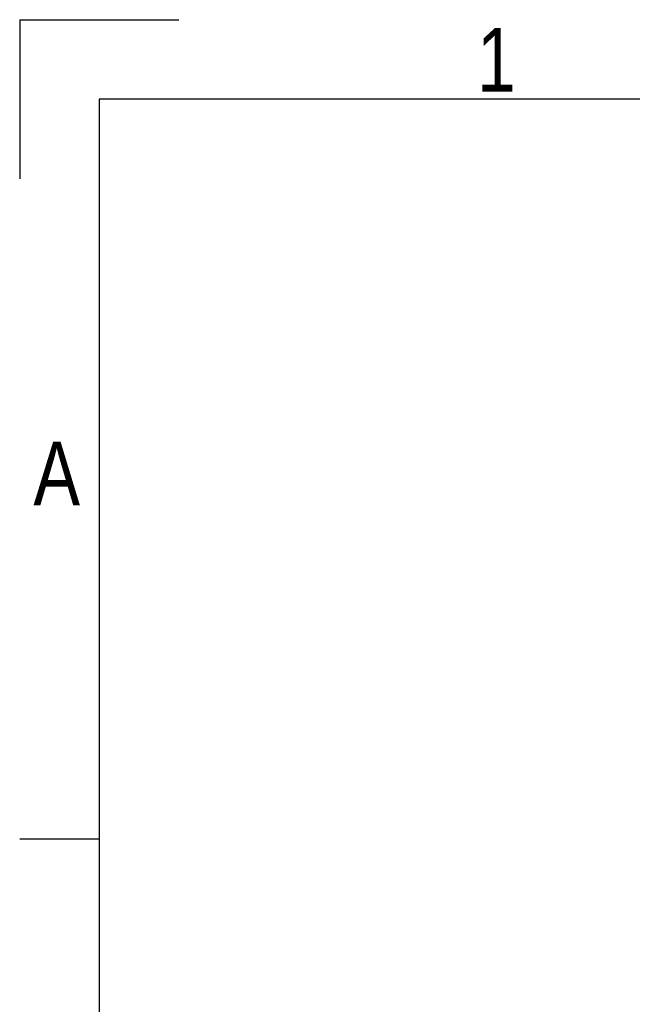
# Model space of a CAD drawing. Header units: millimetres. Extents: x 0 to 420, y 0 to 297.
# Tile 7 of 29: x 0 to 40, y 233 to 297. Entities that reach past the tile are written whole.
import ezdxf

# ---------------------------------------------------------------- set-up
doc = ezdxf.new("R2010")
doc.units = ezdxf.units.MM
doc.layers.add('CARTIGLIO', color=140, linetype='Continuous')
doc.styles.add('SLDTEXTSTYLE2', font='TXT', dxfattribs={"width": 0.821468})

msp = doc.modelspace()

# ---------------------------------------------------------------- linework, layer by layer
at = {"layer": 'CARTIGLIO', "linetype": 'Continuous'}
for p, q in [((0.0059, 296.99679), (0.0059, 286.64835)), ((0.0059, 296.99679), (10.35433, 296.99679)), ((414.8274, 291.82257), (5.18012, 291.82257)), ((5.18012, 291.82257), (5.18012, 5.171)), ((5.18012, 243.70236), (0.0059, 243.70236))]:
    msp.add_line(p, q, dxfattribs=at)

# ---------------------------------------------------------------- texts
at = {"layer": 'CARTIGLIO', "char_height": 4.13937, "attachment_point": 2, "style": 'SLDTEXTSTYLE2'}
for s, insert in [('1', (31.00754, 296.46286)), ('A', (2.41386, 269.55693))]:
    msp.add_mtext(s, dxfattribs=dict(at, insert=insert))

doc.saveas('drawing.dxf')
